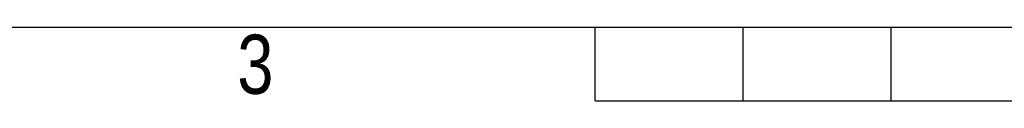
# Model space of a CAD drawing. Header units: millimetres. Extents: x 0 to 420, y 0 to 297.
# Tile 2 of 27: x 118 to 187, y 0 to 5. Entities that reach past the tile are written whole.
import ezdxf

# ---------------------------------------------------------------- set-up
doc = ezdxf.new("R2010")
doc.units = ezdxf.units.MM
doc.layers.add('CARTIGLIO', color=140, linetype='Continuous')
doc.styles.add('SLDTEXTSTYLE2', font='TXT', dxfattribs={"width": 0.821468})

msp = doc.modelspace()

# ---------------------------------------------------------------- linework, layer by layer
at = {"layer": 'CARTIGLIO', "linetype": 'Continuous'}
for p, q in [((5.1801, 5.171), (414.8274, 5.171)), ((158.2616, -0.0032), (158.2616, 5.171)), ((168.61, -0.0032), (168.61, 5.171)), ((178.9585, -0.0032), (178.9585, 5.171)), ((158.2616, -0.0032), (261.7459, -0.0032))]:
    msp.add_line(p, q, dxfattribs=at)

# ---------------------------------------------------------------- texts
at = {"layer": 'CARTIGLIO', "insert": (134.4919, 4.6371), "char_height": 4.1394, "attachment_point": 2, "style": 'SLDTEXTSTYLE2'}
msp.add_mtext('3', dxfattribs=at)

doc.saveas('drawing.dxf')
